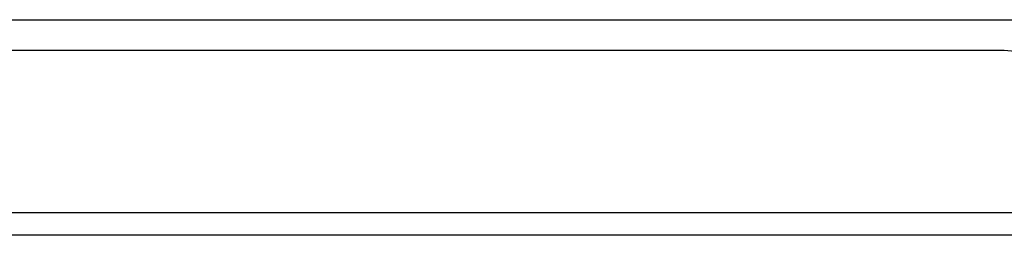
# Model space of a CAD drawing. Header units: inches. Extents: x 17 to 570, y 51 to 268.
# Tile 39 of 256: x 109.656 to 113.931, y 50.946 to 51.88. Entities that reach past the tile are written whole.
import ezdxf

# ---------------------------------------------------------------- set-up
doc = ezdxf.new("R2010")
doc.units = ezdxf.units.IN
doc.header["$MEASUREMENT"] = 0
doc.layers.add('Visible Edges(ANSI)', color=7, linetype='Continuous', lineweight=25)
doc.layers.add('Visible Tangent Edges(ANSI)', color=7, linetype='Continuous', lineweight=25)

msp = doc.modelspace()

# ---------------------------------------------------------------- linework, layer by layer
at = {"layer": 'Visible Edges(ANSI)'}
for p, q in [((107.3574, 51.8804), (114.4107, 51.8804)), ((113.931, 51.7464), (100.016, 51.7464)), ((136.776, 50.9464), (77.171, 50.9464))]:
    msp.add_line(p, q, dxfattribs=at)
msp.add_arc((113.931, 51.4344), 0.312, 0, 90, dxfattribs=at)
at = {"layer": 'Visible Tangent Edges(ANSI)'}
msp.add_line((77.171, 51.0454), (136.776, 51.0454), dxfattribs=at)

doc.saveas('drawing.dxf')
